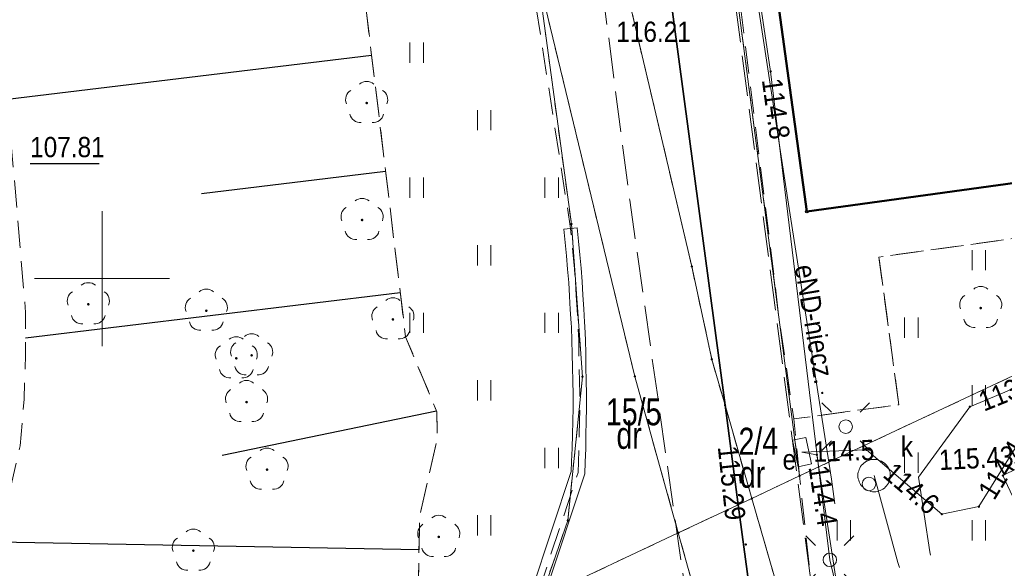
# Model space of a CAD drawing. Header units: metres. Extents: x 7495425 to 7495712, y 5787905 to 5788232.
# Tile 22 of 39: x 7495597 to 7495633, y 5787989 to 5788010. Entities that reach past the tile are written whole.
import ezdxf
from ezdxf.enums import TextEntityAlignment as Align

# ---------------------------------------------------------------- set-up
doc = ezdxf.new("R2010")
doc.units = ezdxf.units.M
for name, pattern in [('1.0_0.5', [1.5, 1, -0.5]), ('1.5_0.5', [2, 1.5, -0.5]), ('219-500', [0]), ('egug-500', [1, 0.5, -0.5]), ('l219_500', [0]), ('l32_500', [0])]:
    doc.linetypes.add(name, pattern=pattern)
doc.layers.get('0').update_dxf_attribs({"color": 2, "lineweight": 5})
doc.styles.get("Standard").update_dxf_attribs({"font": 'Working1250', "width": 0.75})
doc.linetypes.add('otdn_500', pattern='A,5,0,[21,ksztalty.shx,S=0.5,R=0,X=-1,Y=0]', length=5)

# ---------------------------------------------------------------- blocks, each defined once
blk = doc.blocks.new('OP021')
at = {"linetype": 'Continuous', "lineweight": 13}
h = blk.add_hatch(color=0, dxfattribs=at)
edge = h.paths.add_edge_path()
edge.add_arc((0, 0), 0.05, 0, 360)
at = {"color": 0, "linetype": 'Continuous', "lineweight": 13}
for centre, start, end in [((0, 0.4), 49.272, 130.728), ((-0.38, 0.124), 121.308, 202.548), ((0.38, 0.124), 337.452, 58.692), ((-0.235, -0.324), 193.221, 274.871), ((0.235, -0.324), 265.129, 346.779)]:
    blk.add_arc(centre, 0.4, start, end, dxfattribs=at)
blk = doc.blocks.new('PW01')
at = {"linetype": 'Continuous', "lineweight": 13}
h = blk.add_hatch(color=0, dxfattribs=at)
edge = h.paths.add_edge_path()
edge.add_arc((0, 0), 0.045, 0, 360)
blk = doc.blocks.new('US18')
at = {"color": 0, "linetype": 'Continuous', "lineweight": 13}
for p, q in [((-0.5, -0.25), (-0.5, 0.25)), ((-0.5, 0.25), (0.5, 0.25)), ((0.5, -0.25), (0.5, 0.25)), ((-0.5, -0.25), (0.5, -0.25))]:
    blk.add_line(p, q, dxfattribs=at)
blk = doc.blocks.new('SM01')
at = {"color": 0, "linetype": 'Continuous', "lineweight": 13}
for p, q in [((-0.53, 0.531), (-0.883, 0.884)), ((0.531, 0.531), (0.884, 0.884)), ((-0.53, -0.53), (-0.883, -0.883)), ((0.531, -0.53), (0.884, -0.883))]:
    blk.add_line(p, q, dxfattribs=at)
blk.add_circle((0, 0), 0.25, dxfattribs=at)
blk = doc.blocks.new('US22')
at = {"color": 0, "linetype": 'Continuous', "lineweight": 13}
blk.add_circle((0, 0), 0.25, dxfattribs=at)
blk = doc.blocks.new('TU04')
at = {"color": 0, "linetype": 'Continuous', "lineweight": 13}
for p, q in [((0, 0), (0, 0.75)), ((0.5, 0), (0.5, 0.75))]:
    blk.add_line(p, q, dxfattribs=at)
blk = doc.blocks.new('203')
at = {"linetype": 'Continuous', "lineweight": 0}
h = blk.add_hatch(color=0, dxfattribs=at)
edge = h.paths.add_edge_path()
edge.add_arc((0, 0), 0.045, 0, 360)
blk = doc.blocks.new('PUNKTBUD')
at = {"color": 0}
blk.add_circle((0, 0), 0.045, dxfattribs=at)

msp = doc.modelspace()

# ---------------------------------------------------------------- linework, layer by layer
at = {"layer": '000 Inne (niezydentyfikowane)', "color": 7, "linetype": 'CONTINUOUS', "lineweight": 25, "flags": 128}
for points in [[(7495609.98, 5788008.26), (7495596.5, 5788006.63)], [(7495610.5, 5788003.96), (7495603.68, 5788003.14)], [(7495611.04, 5787999.48), (7495597.17, 5787997.8)], [(7495612.39, 5787995.1), (7495604.45, 5787993.45)], [(7495611.74, 5787989.96), (7495596.14, 5787990.24)]]:
    msp.add_lwpolyline(points, dxfattribs=at)
at = {"layer": '216-obręb ewidencyjny', "color": 7, "linetype": 'l32_500', "lineweight": 35, "flags": 128}
for points in [[(7495623.07, 5787995.32), (7495608.8, 5788101.84)], [(7495623.56, 5787991.63), (7495623.07, 5787995.32)], [(7495625.69, 5787975.81), (7495623.56, 5787991.63)]]:
    msp.add_lwpolyline(points, dxfattribs=at)
at = {"layer": '218-kontur użytku gruntowego', "color": 3, "linetype": 'egug-500', "lineweight": 18, "flags": 128}
for points in [[(7495625.83, 5787992.7), (7495611.28, 5788104.38)], [(7495623.07, 5787995.32), (7495608.8, 5788101.84)], [(7495617.8, 5788017.57), (7495621.84, 5788000.45)], [(7495625.83, 5787992.7), (7495677.97, 5788017.13)], [(7495617.38, 5788002.02), (7495616.12, 5788011.27)], [(7495619.73, 5787996.38), (7495616.12, 5788011.27)], [(7495617.79, 5787996.37), (7495617.38, 5788002.02)], [(7495621.84, 5788000.45), (7495622.58, 5787997.01)], [(7495622.58, 5787997.01), (7495623.07, 5787995.32)], [(7495617.25, 5787991.05), (7495617.79, 5787996.37)], [(7495621.34, 5787990.59), (7495619.73, 5787996.38)], [(7495623.56, 5787991.63), (7495623.07, 5787995.32)], [(7495624.06, 5787991.86), (7495623.07, 5787995.32)], [(7495624.06, 5787991.86), (7495625.83, 5787992.7)], [(7495623.56, 5787991.63), (7495621.34, 5787990.59)], [(7495623.56, 5787991.63), (7495624.06, 5787991.86)], [(7495625.69, 5787975.81), (7495623.56, 5787991.63)], [(7495626.34, 5787984), (7495624.06, 5787991.86)], [(7495616.26, 5787988.2), (7495617.25, 5787991.05)], [(7495621.34, 5787990.59), (7495616.26, 5787988.2)], [(7495623.47, 5787982.98), (7495621.34, 5787990.59)]]:
    msp.add_lwpolyline(points, dxfattribs=at)
at = {"layer": '219-działka ewidencyjna', "color": 7, "linetype": '219-500', "lineweight": 18, "flags": 128}
for points in [[(7495625.83, 5787992.7), (7495611.28, 5788104.38)], [(7495623.07, 5787995.32), (7495608.8, 5788101.84)], [(7495708.18, 5788031.289), (7495625.83, 5787992.7)], [(7495621.84, 5788000.45), (7495617.8, 5788017.57)], [(7495616.12, 5788011.27), (7495619.73, 5787996.38)], [(7495616.12, 5788011.27), (7495617.38, 5788002.02)], [(7495617.79, 5787996.37), (7495617.38, 5788002.02)], [(7495621.84, 5788000.45), (7495622.58, 5787997.01)], [(7495623.07, 5787995.32), (7495622.58, 5787997.01)], [(7495617.25, 5787991.05), (7495617.79, 5787996.37)], [(7495621.34, 5787990.59), (7495619.73, 5787996.38)], [(7495624.06, 5787991.86), (7495623.07, 5787995.32)], [(7495623.56, 5787991.63), (7495623.07, 5787995.32)], [(7495624.06, 5787991.86), (7495625.83, 5787992.7)], [(7495623.56, 5787991.63), (7495621.34, 5787990.59)], [(7495624.06, 5787991.86), (7495623.56, 5787991.63)], [(7495625.69, 5787975.81), (7495623.56, 5787991.63)], [(7495624.06, 5787991.86), (7495626.34, 5787984)], [(7495617.25, 5787991.05), (7495616.26, 5787988.2)], [(7495621.34, 5787990.59), (7495616.26, 5787988.2)], [(7495623.47, 5787982.98), (7495621.34, 5787990.59)]]:
    msp.add_lwpolyline(points, dxfattribs=at)
at = {"layer": '219-działka ewidencyjna', "color": 7, "linetype": 'l219_500', "lineweight": 18, "flags": 128}
for points in [[(7495623.07, 5787995.32), (7495608.8, 5788101.84)], [(7495623.56, 5787991.63), (7495623.07, 5787995.32)], [(7495625.69, 5787975.81), (7495623.56, 5787991.63)]]:
    msp.add_lwpolyline(points, dxfattribs=at)
at = {"layer": '312-budynek ewidencyjny', "color": 7, "linetype": 'CONTINUOUS', "lineweight": 50, "flags": 128}
for points in [[(7495626.1, 5788002.48), (7495624.85, 5788011.57)], [(7495638.92, 5788004.25), (7495626.1, 5788002.48)]]:
    msp.add_lwpolyline(points, dxfattribs=at)
at = {"layer": 'chodnik', "color": 7, "linetype": '1.0_0.5', "lineweight": 18, "flags": 128}
msp.add_lwpolyline([(7495708.18, 5788010.314), (7495706.2, 5788010.66), (7495704.86, 5788009.98), (7495699.32, 5788007.29), (7495697.67, 5788006.41), (7495687.08, 5788001.67), (7495683.13, 5787999.58), (7495672.67, 5787993.5), (7495661.31, 5787987.32), (7495648.8, 5787980.63), (7495648.43, 5787979.74), (7495648.75, 5787979.03), (7495649.52, 5787977.7), (7495645.88, 5787975.91), (7495645.28, 5787976.89), (7495643.65, 5787977.78), (7495642.98, 5787977.84), (7495640.31, 5787976.54), (7495637.49, 5787977.43), (7495633.13, 5787978.71), (7495649.31, 5787986.84), (7495658.26, 5787991.46), (7495657.07, 5788000.31), (7495648.91, 5787999.22), (7495640.67, 5787998.12), (7495640.07, 5788002.36), (7495633.44, 5788001.44), (7495628.77, 5788000.8), (7495629.51, 5787995.33), (7495625.62, 5787994.81), (7495625.09, 5787998.37), (7495624.68, 5788001.76), (7495623.29, 5788012.85), (7495631.13, 5788013.91), (7495631.04, 5788014.57), (7495640.9, 5788015.91), (7495640.77, 5788016.9), (7495642.92, 5788017.2), (7495642.79, 5788018.19), (7495646.08, 5788018.58), (7495645.95, 5788019.58), (7495646.94, 5788019.71), (7495645.31, 5788031.75), (7495643.61, 5788044.28), (7495642.76, 5788050.47), (7495648.46, 5788051.25), (7495654.59, 5788052.09), (7495653.59, 5788059.56), (7495652.73, 5788065.9), (7495650.75, 5788065.64), (7495650.54, 5788067.13), (7495647.42, 5788066.7), (7495647.15, 5788068.72), (7495646.95, 5788070.14), (7495651.39, 5788070.83), (7495656.54, 5788071.53), (7495656.74, 5788070.02), (7495657.74, 5788070.17), (7495650.5, 5788123.44), (7495649.51, 5788123.33), (7495649.71, 5788121.84), (7495643.5, 5788120.98), (7495643.77, 5788118.98), (7495634.31, 5788117.68), (7495633.83, 5788121.21), (7495632.83, 5788121.07), (7495640.07, 5788067.78), (7495639.57, 5788067.67), (7495632.77, 5788117.57), (7495632.5, 5788119.56), (7495630.28, 5788119.26), (7495630.01, 5788121.25), (7495628.98, 5788132.2), (7495627.86, 5788144.3), (7495627.75, 5788145.3), (7495628.62, 5788145.42), (7495630.72, 5788145.69), (7495630.58, 5788146.69), (7495634.06, 5788147.17), (7495633.39, 5788152.13), (7495630.6, 5788151.77), (7495630.33, 5788153.74), (7495629.35, 5788153.61), (7495628.87, 5788157.18), (7495637.74, 5788158.78), (7495638.34, 5788154.32)], dxfattribs=at)
msp.add_lwpolyline([(7495655.07, 5788015.62), (7495624.85, 5788011.57), (7495626.1, 5788002.48), (7495638.92, 5788004.25), (7495638.64, 5788006.36), (7495656.02, 5788008.68)], close=True, dxfattribs=at)
at = {"layer": 'jezdnia', "color": 7, "linetype": '1.5_0.5', "lineweight": 18, "flags": 128}
for points in [[(7495516.993, 5787907.83), (7495577.41, 5787935.84), (7495621.97, 5787955.17), (7495622.7, 5787957.11), (7495621.88, 5787957.17), (7495622.74, 5787958.25), (7495623.92, 5787959.91), (7495625.08, 5787962.66), (7495625.18, 5787963.45), (7495625.1, 5787965.33), (7495624.99, 5787965.57), (7495624.72, 5787966.24), (7495624.43, 5787966.65), (7495623.77, 5787967.13), (7495623.34, 5787967.39), (7495622.91, 5787967.64), (7495622.47, 5787967.87), (7495622.01, 5787968.09), (7495621.55, 5787968.28), (7495621.09, 5787968.46), (7495620.61, 5787968.62), (7495620.13, 5787968.76), (7495619.65, 5787968.88), (7495619.16, 5787968.98), (7495618.66, 5787969.06), (7495618.11, 5787969.12), (7495617.61, 5787969.16), (7495617.11, 5787969.18), (7495616.61, 5787969.18), (7495616.12, 5787969.16), (7495615.62, 5787969.11), (7495615.12, 5787969.05), (7495614.63, 5787968.97), (7495614.14, 5787968.87), (7495613.65, 5787968.75), (7495613.17, 5787968.61), (7495612.7, 5787968.45), (7495612.23, 5787968.27), (7495611.77, 5787968.07), (7495605.01, 5787964.89), (7495590.91, 5787958.43), (7495590.3, 5787958.31), (7495589.89, 5787958.25), (7495587.22, 5787958.52), (7495586.54, 5787958.5), (7495585.79, 5787958.24), (7495584.31, 5787957.57), (7495583.86, 5787957.22), (7495583.54, 5787956.85), (7495581.87, 5787954.59), (7495581.5, 5787954.18), (7495581.12, 5787953.89), (7495571.09, 5787949.16), (7495567.24, 5787947.37), (7495548.01, 5787938.3), (7495546.76, 5787941.04), (7495545.99, 5787941.51), (7495542.46, 5787939.85), (7495540.19, 5787938.92), (7495537.4, 5787937.62), (7495516.09, 5787927.62), (7495517.53, 5787924.34), (7495518.74, 5787922.24), (7495520.63, 5787918.24), (7495508.55, 5787912.72), (7495507.81, 5787914.4), (7495506.76, 5787913.9), (7495504.15, 5787919.02), (7495503.56, 5787920.72), (7495501.54, 5787926.55), (7495502.45, 5787926.92), (7495501.75, 5787929.77), (7495501.35, 5787931.44), (7495498.72, 5787942.22), (7495495.65, 5787953.62), (7495494.03, 5787959.63), (7495491.75, 5787968.1), (7495480.84, 5788008.64), (7495472.58, 5788039.32), (7495472.53, 5788039.43), (7495472.46, 5788039.54), (7495472.39, 5788039.64), (7495472.31, 5788039.73), (7495472.22, 5788039.82), (7495472.12, 5788039.9), (7495471.98, 5788039.99), (7495471.91, 5788040.03), (7495471.8, 5788040.08), (7495471.68, 5788040.12), (7495471.56, 5788040.16), (7495471.44, 5788040.18), (7495471.31, 5788040.19), (7495471.19, 5788040.19), (7495467.26, 5788039.27), (7495466.84, 5788040.73), (7495468.93, 5788041.25), (7495468.64, 5788042.36), (7495470.74, 5788042.89), (7495470.86, 5788042.98), (7495470.98, 5788043.07), (7495471.09, 5788043.18), (7495471.19, 5788043.29), (7495471.28, 5788043.41), (7495471.37, 5788043.53), (7495471.46, 5788043.7), (7495471.51, 5788043.8), (7495471.56, 5788043.94), (7495471.61, 5788044.08), (7495471.65, 5788044.23), (7495471.67, 5788044.38), (7495471.69, 5788044.53), (7495471.69, 5788044.68), (7495471.64, 5788045.06), (7495473.94, 5788045.63), (7495483.7, 5788009.44), (7495498.79, 5787953.5), (7495504.2, 5787933.47), (7495507, 5787928.99), (7495508.64, 5787929.72), (7495513.62, 5787932.05), (7495514.06, 5787932.23), (7495515.13, 5787932.72), (7495515.26, 5787932.44), (7495517.29, 5787933.38), (7495517.15, 5787933.66), (7495518.12, 5787934.11), (7495518.32, 5787933.74), (7495519.8, 5787934.38), (7495519.62, 5787934.8), (7495528.79, 5787939.05), (7495544.01, 5787946.16), (7495548.1, 5787948.01), (7495550.44, 5787949.14), (7495560.67, 5787953.86), (7495563.52, 5787955.35), (7495564.93, 5787952.29), (7495566.62, 5787953.04), (7495574.88, 5787956.77), (7495578.67, 5787958.57), (7495603.23, 5787970.26), (7495611.88, 5787974.15), (7495612.35, 5787974.32), (7495612.83, 5787974.48), (7495613.31, 5787974.62), (7495613.79, 5787974.74), (7495614.28, 5787974.84), (7495614.77, 5787974.92), (7495615.27, 5787974.98), (7495615.94, 5787975.04), (7495616.44, 5787975.06), (7495616.94, 5787975.06), (7495617.43, 5787975.04), (7495617.93, 5787975.01), (7495618.43, 5787974.95), (7495618.92, 5787974.88), (7495619.42, 5787974.79), (7495619.9, 5787974.67), (7495620.39, 5787974.54), (7495620.8, 5787974.42), (7495621.3, 5787974.38), (7495621.79, 5787974.47), (7495622.25, 5787974.67), (7495622.46, 5787974.82), (7495622.82, 5787975.17), (7495623.08, 5787975.59), (7495623.24, 5787976.06), (7495623.27, 5787976.68), (7495619.54, 5788002.91), (7495615.94, 5788030.64), (7495613.14, 5788051.68), (7495608.29, 5788089.6), (7495604.87, 5788114.3), (7495602.8, 5788128.28), (7495599.2, 5788149.68), (7495597.03, 5788151.15), (7495595.95, 5788151.95), (7495595.92, 5788152.57), (7495603.42, 5788153.72), (7495603.56, 5788152.84)], [(7495603.56, 5788152.84), (7495609.77, 5788114.89), (7495628, 5787975.43), (7495628.44, 5787973.74), (7495629, 5787972.35), (7495629.4, 5787971.61), (7495629.98, 5787970.8), (7495630.5, 5787970.23), (7495631.27, 5787969.59), (7495632.11, 5787969.05), (7495631.17, 5787968.66), (7495632.44, 5787967.62), (7495634.14, 5787966.48), (7495636.18, 5787965.28), (7495638.12, 5787964.34), (7495643.16, 5787966.96), (7495645.63, 5787964.7), (7495647.35, 5787965.51), (7495649.64, 5787966.53), (7495649.82, 5787966.63), (7495655.31, 5787969.27), (7495672.89, 5787977.76), (7495678.3, 5787980.48), (7495679.11, 5787980.93), (7495679.91, 5787981.37), (7495682.48, 5787982.85), (7495684.9, 5787984.22), (7495692.96, 5787988.42), (7495708.18, 5787996.398)]]:
    msp.add_lwpolyline(points, dxfattribs=at)
at = {"layer": 'komora podziemna', "color": 34, "linetype": 'CONTINUOUS', "lineweight": 18, "flags": 128}
msp.add_lwpolyline([(7495629.19, 5787992.71), (7495629.19, 5787992.65), (7495629.18, 5787992.59), (7495629.16, 5787992.54), (7495629.14, 5787992.48), (7495629.12, 5787992.43), (7495629.09, 5787992.38), (7495629.05, 5787992.33), (7495629.01, 5787992.29), (7495628.97, 5787992.25), (7495628.92, 5787992.21), (7495628.87, 5787992.18), (7495628.82, 5787992.16), (7495628.76, 5787992.14), (7495628.71, 5787992.12), (7495628.65, 5787992.11), (7495628.59, 5787992.11), (7495628.53, 5787992.11), (7495628.47, 5787992.12), (7495628.42, 5787992.14), (7495628.36, 5787992.16), (7495628.31, 5787992.18), (7495628.26, 5787992.21), (7495628.21, 5787992.25), (7495628.17, 5787992.29), (7495628.13, 5787992.33), (7495628.09, 5787992.38), (7495628.06, 5787992.43), (7495628.04, 5787992.48), (7495628.02, 5787992.54), (7495628, 5787992.59), (7495627.99, 5787992.65), (7495627.99, 5787992.71), (7495627.99, 5787992.77), (7495628, 5787992.83), (7495628.02, 5787992.88), (7495628.04, 5787992.94), (7495628.06, 5787992.99), (7495628.09, 5787993.04), (7495628.13, 5787993.09), (7495628.17, 5787993.13), (7495628.21, 5787993.17), (7495628.26, 5787993.21), (7495628.31, 5787993.24), (7495628.36, 5787993.26), (7495628.42, 5787993.28), (7495628.47, 5787993.3), (7495628.53, 5787993.31), (7495628.59, 5787993.31), (7495628.65, 5787993.31), (7495628.71, 5787993.3), (7495628.76, 5787993.28), (7495628.82, 5787993.26), (7495628.87, 5787993.24), (7495628.92, 5787993.21), (7495628.97, 5787993.17), (7495629.01, 5787993.13), (7495629.05, 5787993.09), (7495629.09, 5787993.04), (7495629.12, 5787992.99), (7495629.14, 5787992.94), (7495629.16, 5787992.88), (7495629.18, 5787992.83), (7495629.19, 5787992.77)], close=True, dxfattribs=at)
at = {"layer": 'przewód elektroenergetyczny podziemny', "color": 1, "linetype": 'CONTINUOUS', "lineweight": 18, "flags": 128}
for points in [[(7495600.343, 5788177.65), (7495601.33, 5788172.28), (7495603.44, 5788158.81), (7495604.44, 5788151.12), (7495605.7, 5788145.25), (7495606.79, 5788137.47), (7495609.13, 5788124.78), (7495610.63, 5788114.31), (7495611.74, 5788107.09), (7495613.09, 5788095.02), (7495615.12, 5788079.91), (7495617.73, 5788060.01), (7495620.72, 5788037.02), (7495622.2, 5788026.08), (7495623.49, 5788016.1), (7495624.76, 5788007.67), (7495626.95, 5787989.59)], [(7495623.65, 5788014.32), (7495625.44, 5788002.6), (7495627.01, 5787992.58), (7495627.14, 5787991.67)], [(7495634.33, 5787988.77), (7495635.05, 5787989.1), (7495633.36, 5787992.71), (7495642.89, 5787997.36), (7495656.7, 5788004.09), (7495656.81, 5788004.67), (7495656.48, 5788006.17), (7495655.91, 5788007.86), (7495656.56, 5788008.14), (7495657.14, 5788008.07)], [(7495625.92, 5787993.58), (7495628.31, 5787993.66), (7495631.1, 5787991.28), (7495632.47, 5787991.56), (7495639.38, 5788002.66), (7495646.52, 5788003.81), (7495646.05, 5788007.35)], [(7495493, 5787995.99), (7495500.19, 5787969.4), (7495535.55, 5787979.05), (7495541.42, 5787975.48), (7495555.88, 5787980), (7495559.08, 5787968.49), (7495561.22, 5787968.31), (7495563.87, 5787958.12), (7495565.28, 5787954.74), (7495565.82, 5787954.54), (7495601.3, 5787971.26), (7495620.62, 5787980.09), (7495627.95, 5787983.86), (7495626.47, 5787993.48), (7495625.92, 5787993.58)], [(7495626.95, 5787989.59), (7495628.07, 5787984.86), (7495628.88, 5787977.67)]]:
    msp.add_lwpolyline(points, dxfattribs=at)
at = {"layer": 'przewód kanalizacyjny', "color": 34, "linetype": 'CONTINUOUS', "lineweight": 18, "flags": 128}
msp.add_lwpolyline([(7495628.59, 5787992.71), (7495629.47, 5787989.49), (7495629.53, 5787989.31)], dxfattribs=at)
at = {"layer": 'przewód wodociągowy', "color": 5, "linetype": 'CONTINUOUS', "lineweight": 18, "flags": 128}
msp.add_lwpolyline([(7495689.71, 5788019.33), (7495688.24, 5788019.06), (7495684.85, 5788017.57), (7495683.98, 5788017.19), (7495660.96, 5788007.33), (7495632.14, 5787995.26), (7495630.24, 5787992.65), (7495630.66, 5787989.89), (7495630.68, 5787989.77)], dxfattribs=at)
at = {"layer": 'rzędna-Atr2', "color": 7, "flags": 128}
msp.add_lwpolyline([(7495597.336, 5788004.262), (7495599.892, 5788004.262)], dxfattribs=at)
at = {"layer": 'skarpa nieumocniona', "color": 7, "linetype": '1.0_0.5', "lineweight": 18, "flags": 128}
msp.add_lwpolyline([(7495595.35, 5787987.88), (7495596.08, 5787989.97), (7495596.97, 5787993.81), (7495597.11, 5787995.54), (7495597.17, 5787997.19), (7495597.17, 5787998.74), (7495596.88, 5788002.17), (7495596.14, 5788010.79), (7495609.31, 5788013.84), (7495611.24, 5787997.85), (7495612.4, 5787995.07), (7495612.41, 5787994.06), (7495611.76, 5787991.21), (7495611.66, 5787985.61), (7495611.21, 5787983.24), (7495609.35, 5787980.53)], close=True, dxfattribs=at)
msp.add_lwpolyline([(7495595.35, 5787987.88), (7495596.08, 5787989.97), (7495596.97, 5787993.81), (7495597.11, 5787995.54), (7495597.17, 5787997.19), (7495597.17, 5787998.74), (7495596.88, 5788002.17), (7495596.14, 5788010.79), (7495609.31, 5788013.84), (7495611.24, 5787997.85), (7495612.4, 5787995.07), (7495612.41, 5787994.06), (7495611.76, 5787991.21), (7495611.66, 5787985.61), (7495611.21, 5787983.24), (7495609.35, 5787980.53)], close=True, dxfattribs=at)
at = {"layer": 'trawnik', "color": 7, "linetype": '1.0_0.5', "lineweight": 18, "flags": 128}
for points in [[(7495576.64, 5787961.39), (7495575.92, 5787963.85), (7495576.75, 5787964.7), (7495577.43, 5787965.66), (7495578.03, 5787966.76), (7495578.23, 5787967.85), (7495578.29, 5787969.18), (7495578.29, 5787970.33), (7495577.95, 5787971.65), (7495577.36, 5787972.68), (7495576.51, 5787973.68), (7495575.75, 5787974.34), (7495574.8, 5787974.95), (7495576.51, 5787974.57), (7495579.36, 5787974.36), (7495581.47, 5787974.35), (7495582.88, 5787974.42), (7495583.67, 5787974.66), (7495606.8, 5787978.26), (7495608.01, 5787979.13), (7495609.35, 5787980.53), (7495611.21, 5787983.24), (7495611.66, 5787985.61), (7495611.76, 5787991.21), (7495612.41, 5787994.06), (7495612.4, 5787995.07), (7495611.24, 5787997.85), (7495609.31, 5788013.84), (7495608.76, 5788016.15), (7495606.71, 5788029.57), (7495605.12, 5788045.46), (7495604.14, 5788055.71), (7495602.85, 5788066.93), (7495602.51, 5788072.41), (7495602.33, 5788079.11), (7495602.05, 5788081.68), (7495601.74, 5788083.31), (7495600.74, 5788086.52), (7495598.55, 5788092.79), (7495598.19, 5788094.04), (7495597.83, 5788098.52), (7495597.49, 5788109.1), (7495597.26, 5788115.24), (7495597.3, 5788118.79), (7495595.95, 5788130.69), (7495594.81, 5788136.55), (7495594.61, 5788137.08), (7495594.13, 5788137.4), (7495593.27, 5788137.58), (7495592.01, 5788137.38), (7495591.09, 5788137.05), (7495590.05, 5788136.38), (7495582.85, 5788130.1), (7495579.65, 5788126.36), (7495579.24, 5788129.15), (7495579.04, 5788130.56), (7495578.64, 5788133.57), (7495578.44, 5788135.11), (7495578.4, 5788135.45), (7495582.02, 5788135.96), (7495582.47, 5788136.9), (7495583.09, 5788137.86), (7495584.16, 5788138.84), (7495584.98, 5788139.59), (7495586.37, 5788140.66), (7495587.44, 5788141.78), (7495589.68, 5788144.85), (7495592.7, 5788148.92), (7495592.97, 5788148.91), (7495593.71, 5788148.51), (7495594.42, 5788144.35), (7495596.75, 5788132.9), (7495598.24, 5788118.76), (7495598.4, 5788117.35), (7495599.15, 5788113.35), (7495599.42, 5788111.34), (7495599.77, 5788104.57), (7495599.42, 5788101.05), (7495599.37, 5788099.14), (7495599.5, 5788096.67), (7495599.75, 5788094.84), (7495600.64, 5788091.22), (7495602.01, 5788086.13), (7495602.85, 5788082.89), (7495603.08, 5788081.71), (7495603.67, 5788077.78), (7495603.94, 5788075.95), (7495604.15, 5788074.6), (7495604.11, 5788070.01), (7495604.24, 5788068.18), (7495604.4, 5788066.6), (7495604.99, 5788062.56), (7495605.08, 5788060.88), (7495605.08, 5788058.27), (7495605.46, 5788055.37), (7495606.95, 5788043.81), (7495608.63, 5788032.13), (7495609.67, 5788027.63), (7495611.13, 5788023.71), (7495612.43, 5788020.85), (7495615.11, 5788016.27), (7495617.35, 5788001.86), (7495617.4, 5788001.36), (7495617.45, 5788000.86), (7495617.49, 5788000.37), (7495617.53, 5787999.87), (7495617.56, 5787999.37), (7495617.59, 5787998.87), (7495617.62, 5787998.37), (7495617.63, 5787998.22), (7495617.65, 5787997.72), (7495617.66, 5787997.22), (7495617.67, 5787996.72), (7495617.68, 5787996.22), (7495617.69, 5787995.72), (7495617.69, 5787995.22), (7495617.68, 5787994.72), (7495617.67, 5787994.22), (7495617.66, 5787993.72), (7495617.64, 5787993.22), (7495617.63, 5787992.82), (7495616.09, 5787988.2), (7495615.95, 5787987.79), (7495613.87, 5787983.7), (7495613.49, 5787982.95), (7495610.11, 5787978.69), (7495607.48, 5787976.65), (7495604.88, 5787974.87), (7495602.68, 5787973.68), (7495601.55, 5787974.12), (7495600.76, 5787975.83), (7495595.82, 5787973.51), (7495596.6, 5787971.83), (7495596.06, 5787970.58)], [(7495625.83, 5787992.7), (7495625.62, 5787994.81), (7495629.51, 5787995.33), (7495628.77, 5788000.8), (7495633.44, 5788001.44), (7495640.07, 5788002.36), (7495640.67, 5787998.12), (7495648.91, 5787999.22), (7495657.07, 5788000.31), (7495658.26, 5787991.46), (7495649.31, 5787986.84), (7495633.13, 5787978.71), (7495632.63, 5787978.9), (7495631.37, 5787979.82), (7495628.67, 5787982.06), (7495627.63, 5787983.19), (7495626.62, 5787985.34)]]:
    msp.add_lwpolyline(points, close=True, dxfattribs=at)
at = {"layer": 'Wstawianie ramki sekcyjnej z opisem', "color": 7, "linetype": 'CONTINUOUS', "lineweight": 13, "flags": 128}
for points in [[(7495600, 5787997.5), (7495600, 5788002.5)], [(7495597.5, 5788000), (7495602.5, 5788000)]]:
    msp.add_lwpolyline(points, dxfattribs=at)
at = {"layer": 'ściana oporowa (linia)', "color": 0, "linetype": 'otdn_500', "lineweight": 18}
for p, q in [((7495617.101, 5788001.835), (7495617.35, 5788001.86)), ((7495617.101, 5788001.835), (7495617.151, 5788001.335)), ((7495617.151, 5788001.335), (7495617.201, 5788000.838)), ((7495617.201, 5788000.838), (7495617.241, 5788000.35)), ((7495617.241, 5788000.35), (7495617.281, 5787999.853)), ((7495617.281, 5787999.853), (7495617.31, 5787999.355)), ((7495617.31, 5787999.355), (7495617.34, 5787998.855)), ((7495617.34, 5787998.855), (7495617.371, 5787998.354)), ((7495617.371, 5787998.354), (7495617.38, 5787998.207)), ((7495617.38, 5787998.207), (7495617.4, 5787997.712)), ((7495617.4, 5787997.712), (7495617.41, 5787997.215)), ((7495617.41, 5787997.215), (7495617.42, 5787996.715)), ((7495617.42, 5787996.715), (7495617.43, 5787996.215)), ((7495617.43, 5787996.215), (7495617.44, 5787995.717)), ((7495617.44, 5787995.717), (7495617.44, 5787995.223)), ((7495617.44, 5787995.223), (7495617.43, 5787994.725)), ((7495617.43, 5787994.725), (7495617.42, 5787994.225)), ((7495617.42, 5787994.225), (7495617.41, 5787993.728)), ((7495617.41, 5787993.728), (7495617.39, 5787993.228)), ((7495617.39, 5787993.228), (7495617.378, 5787992.864)), ((7495617.378, 5787992.864), (7495615.853, 5787988.28))]:
    msp.add_line(p, q, dxfattribs=at)
at = {"layer": 'ściana oporowa (linia)', "color": 0, "lineweight": 18}
for p, q in [((7495617.599, 5788001.885), (7495617.35, 5788001.86)), ((7495617.599, 5788001.885), (7495617.649, 5788001.385)), ((7495617.649, 5788001.385), (7495617.699, 5788000.883)), ((7495617.699, 5788000.883), (7495617.739, 5788000.39)), ((7495617.739, 5788000.39), (7495617.78, 5787999.888)), ((7495617.78, 5787999.888), (7495617.809, 5787999.385)), ((7495617.809, 5787999.385), (7495617.839, 5787998.885)), ((7495617.839, 5787998.885), (7495617.87, 5787998.386)), ((7495617.87, 5787998.386), (7495617.88, 5787998.233)), ((7495617.88, 5787998.233), (7495617.9, 5787997.728)), ((7495617.9, 5787997.728), (7495617.91, 5787997.225)), ((7495617.91, 5787997.225), (7495617.92, 5787996.725)), ((7495617.92, 5787996.725), (7495617.93, 5787996.225)), ((7495617.93, 5787996.225), (7495617.94, 5787995.723)), ((7495617.94, 5787995.723), (7495617.94, 5787995.217)), ((7495617.94, 5787995.217), (7495617.93, 5787994.715)), ((7495617.93, 5787994.715), (7495617.92, 5787994.215)), ((7495617.92, 5787994.215), (7495617.91, 5787993.712)), ((7495617.91, 5787993.712), (7495617.89, 5787993.212)), ((7495617.89, 5787993.212), (7495617.882, 5787992.776)), ((7495617.882, 5787992.776), (7495616.327, 5787988.12))]:
    msp.add_line(p, q, dxfattribs=at)

# ---------------------------------------------------------------- block references
at = {"layer": '203-punkt graniczny', "color": 7, "linetype": 'CONTINUOUS', "lineweight": 18}
for p in [(7495617.38, 5788002.02), (7495621.84, 5788000.45), (7495622.58, 5787997.01), (7495617.79, 5787996.37), (7495619.73, 5787996.38), (7495623.07, 5787995.32), (7495625.83, 5787992.7), (7495624.06, 5787991.86), (7495623.56, 5787991.63), (7495617.25, 5787991.05), (7495621.34, 5787990.59)]:
    msp.add_blockref('203', p, dxfattribs=at)
at = {"layer": 'drzewo liściaste', "color": 94, "linetype": 'CONTINUOUS', "lineweight": 18}
for p in [(7495609.8, 5788006.5), (7495609.63, 5788002.17), (7495599.49, 5787999.05), (7495603.86, 5787998.81), (7495632.54, 5787998.91), (7495610.77, 5787998.49), (7495604.97, 5787997.05), (7495605.54, 5787997.16), (7495605.35, 5787995.43), (7495606.11, 5787992.93), (7495612.47, 5787990.44), (7495603.38, 5787989.93)]:
    msp.add_blockref('OP021', p, dxfattribs=at)
at = {"layer": 'latarnia', "color": 7, "linetype": 'CONTINUOUS', "lineweight": 18}
for p in [(7495627.54, 5787994.52), (7495626.95, 5787989.59)]:
    msp.add_blockref('SM01', p, dxfattribs=at)
at = {"layer": 'pikieta sztuczna', "color": 7, "linetype": 'CONTINUOUS', "lineweight": 13}
for p in [(7495626.67, 5787995.77), (7495623.84, 5787990.16)]:
    msp.add_blockref('PW01', p, dxfattribs=at)
at = {"layer": 'Punkt budynku', "color": 5, "linetype": 'CONTINUOUS', "lineweight": 18}
msp.add_blockref('PUNKTBUD', (7495626.1, 5788002.48), dxfattribs=at)
at = {"layer": 'rzędna', "color": 1, "linetype": 'CONTINUOUS', "lineweight": 18}
for p in [(7495624.76, 5788007.67), (7495628.31, 5787993.66), (7495626.47, 5787993.48), (7495632.47, 5787991.56), (7495631.1, 5787991.28)]:
    msp.add_blockref('PW01', p, dxfattribs=at)
at = {"layer": 'rzędna', "color": 5, "linetype": 'CONTINUOUS', "lineweight": 18}
msp.add_blockref('PW01', (7495632.14, 5787995.26), dxfattribs=at)
at = {"layer": 'rzędna', "color": 1, "linetype": 'CONTINUOUS', "lineweight": 18, "rotation": 179.909}
msp.add_blockref('PW01', (7495633.36, 5787992.71), dxfattribs=at)
at = {"layer": 'szafa elektroenergetyczna lub kontener', "color": 1, "linetype": 'CONTINUOUS', "lineweight": 18, "rotation": 101.768}
msp.add_blockref('US18', (7495625.92, 5787993.58), dxfattribs=at)
at = {"layer": 'trawnik', "color": 7, "linetype": 'CONTINUOUS', "lineweight": 18}
for p in [(7495611.399, 5788007.989), (7495613.899, 5788005.489), (7495611.399, 5788002.989), (7495616.399, 5788002.989), (7495613.899, 5788000.489), (7495632.219, 5788000.309), (7495611.399, 5787997.989), (7495616.399, 5787997.989), (7495629.719, 5787997.809), (7495613.899, 5787995.489), (7495632.219, 5787995.309), (7495616.399, 5787992.989), (7495629.719, 5787992.809), (7495613.899, 5787990.489), (7495627.219, 5787990.309), (7495632.219, 5787990.309)]:
    msp.add_blockref('TU04', p, dxfattribs=at)
at = {"layer": 'właz do komory lub kanału - okrągły', "color": 7, "linetype": 'CONTINUOUS', "lineweight": 18, "rotation": 179.909}
msp.add_blockref('US22', (7495628.4, 5787992.4), dxfattribs=at)

# ---------------------------------------------------------------- texts
at = {"layer": '210-oznaczenie konturu użytku gruntowego', "color": 3, "linetype": 'CONTINUOUS', "lineweight": 18, "width": 0.79}
for p in [(7495619.05, 5787993.7), (7495623.62, 5787992.26)]:
    msp.add_text('dr', height=1, dxfattribs=at).set_placement(p)
at = {"layer": '211-numer działki ewidencyjnej', "color": 7, "linetype": 'CONTINUOUS', "lineweight": 18, "width": 0.79}
for s, p in [('15/5', (7495618.66, 5787994.57)), ('2/4', (7495623.57, 5787993.48))]:
    msp.add_text(s, height=1, dxfattribs=at).set_placement(p)
at = {"layer": 'pikieta sztuczna-Atr2', "color": 7, "width": 0.9}
msp.add_text('116.21', height=0.75, dxfattribs=at).set_placement((7495619.043, 5788008.763))
for s, rotation, p in [('115.29', 276.059, (7495622.8, 5787993.77)), ('115.43', 2.947, (7495631.01, 5787992.91))]:
    msp.add_text(s, height=0.75, rotation=rotation, dxfattribs=at).set_placement(p)
at = {"layer": 'przewód elektroenergetyczny podziemny-Atr1', "color": 1, "width": 0.9}
msp.add_text('eND-niecz.', height=0.75, rotation=279.648, dxfattribs=at).set_placement((7495626.39, 5787998.31), align=Align.MIDDLE_CENTER)
at = {"layer": 'rzędna-Atr2', "color": 1, "width": 0.9}
for s, rotation, p in [('114.8', 277.852, (7495624.802, 5788007.406)), ('114.5', 1.917, (7495626.34, 5787993.59)), ('114.4', 58.097, (7495632.72, 5787991.96)), ('114.4', 278.746, (7495626.53, 5787993.08)), ('114.6', 319.534, (7495629.12, 5787992.97))]:
    msp.add_text(s, height=0.75, rotation=rotation, dxfattribs=at).set_placement(p, align=Align.MIDDLE_LEFT)
at = {"layer": 'rzędna-Atr2', "color": 34, "width": 0.9}
msp.add_text('107.81', height=0.75, dxfattribs=at).set_placement((7495597.336, 5788004.27), align=Align.BOTTOM_LEFT)
at = {"layer": 'rzędna-Atr2', "color": 5, "width": 0.9}
msp.add_text('113.83', height=0.75, rotation=21.951, dxfattribs=at).set_placement((7495632.52, 5787995.42), align=Align.MIDDLE_LEFT)
at = {"layer": 'szafa elektroenergetyczna lub kontener-Atr17', "color": 1, "width": 0.9}
msp.add_text('e', height=0.75, dxfattribs=at).set_placement((7495625.2, 5787992.93))
at = {"layer": 'właz do komory lub kanału - okrągły-Atr17', "color": 7, "width": 0.9}
msp.add_text('k', height=0.75, dxfattribs=at).set_placement((7495629.58, 5787993.41))

doc.saveas('drawing.dxf')
